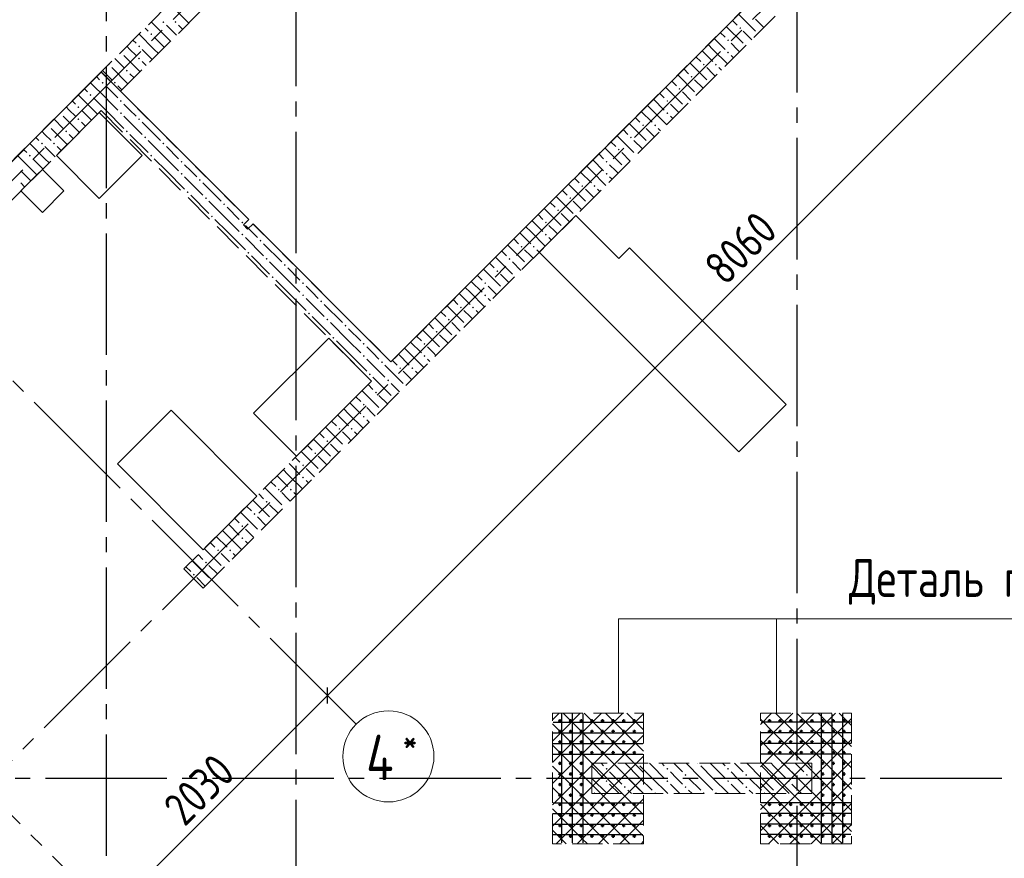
# Model space of a CAD drawing. Header units: millimetres. Extents: x 0 to 43617, y 0 to 59400.
# Tile 14 of 31: x 21254 to 27741, y 18504 to 24029. Entities that reach past the tile are written whole.
import ezdxf

# ---------------------------------------------------------------- set-up
doc = ezdxf.new("R2010")
doc.units = ezdxf.units.MM
doc.linetypes.add('______2', pattern=[270, 200, -70])
doc.linetypes.add('______5', pattern=[1100, 800, -100, 100, -100])
for name, color, linetype, lineweight in [('Standard', 7, 'Continuous', 25), ('Вспомогательная арматура', 7, 'Continuous', 25), ('ЖБ Пилон', 180, 'Continuous', 25), ('Оси', 40, '______5', 18), ('Поперечная арматура', 7, 'Continuous', 25), ('Примечания', 7, 'Continuous', 25)]:
    doc.layers.add(name, color=color, linetype=linetype, lineweight=lineweight)
doc.layers.add('ЖБ Перекрытие верхний уровень', color=7, linetype='Continuous', lineweight=25, true_color=0xe0e0ff)
doc.layers.add('ЖБ Стена верхний уровень', color=7, linetype='Continuous', lineweight=25, true_color=0x006e00)
doc.styles.add('GOST 2.304-81', font='txt')
doc.styles.add('ISOCPEUR', font='txt')

msp = doc.modelspace()

# ---------------------------------------------------------------- hatches: boundary and pattern name
at = {"layer": 'ЖБ Пилон', "linetype": 'Continuous', "lineweight": 18, "transparency": 33554687}
for points in [[(25114.5, 19093.1), (25121, 19099.6), (25127.4, 19093.1), (25121, 19086.6)], [(25324.3, 19130), (25321, 19126.6), (25317.6, 19130)], [(25514.5, 19093.1), (25521, 19099.6), (25527.4, 19093.1), (25521, 19086.6)], [(25724.3, 19130), (25721, 19126.6), (25717.6, 19130)], [(25914.5, 19093.1), (25921, 19099.6), (25927.4, 19093.1), (25921, 19086.6)], [(26124.3, 19130), (26121, 19126.6), (26117.6, 19130)], [(26314.5, 19093.1), (26321, 19099.6), (26327.4, 19093.1), (26321, 19086.6)], [(25114.5, 19013.1), (25121, 19019.6), (25127.4, 19013.1), (25121, 19006.6)], [(25234.5, 19053.1), (25240.9, 19059.6), (25247.4, 19053.1), (25240.9, 19046.6)], [(25514.5, 19013.1), (25521, 19019.6), (25527.4, 19013.1), (25521, 19006.6)], [(25634.5, 19053.1), (25640.9, 19059.6), (25647.4, 19053.1), (25640.9, 19046.6)], [(25914.5, 19013.1), (25921, 19019.6), (25927.4, 19013.1), (25921, 19006.6)], [(26034.5, 19053.1), (26040.9, 19059.6), (26047.4, 19053.1), (26040.9, 19046.6)], [(26314.5, 19013.1), (26321, 19019.6), (26327.4, 19013.1), (26321, 19006.6)], [(26434.5, 19053.1), (26440.9, 19059.6), (26447.4, 19053.1), (26440.9, 19046.6)], [(25234.5, 18973.1), (25240.9, 18979.6), (25247.4, 18973.1), (25240.9, 18966.6)], [(25634.5, 18973.1), (25640.9, 18979.6), (25647.4, 18973.1), (25640.9, 18966.6)], [(26034.5, 18973.1), (26040.9, 18979.6), (26047.4, 18973.1), (26040.9, 18966.6)], [(26434.5, 18973.1), (26440.9, 18979.6), (26447.4, 18973.1), (26440.9, 18966.6)], [(25034.5, 18933.1), (25040.9, 18939.6), (25047.4, 18933.1), (25044.3, 18930), (25037.6, 18930)], [(25354.4, 18933.1), (25360.9, 18939.6), (25367.4, 18933.1), (25364.3, 18930), (25357.6, 18930)], [(25434.5, 18933.1), (25440.9, 18939.6), (25447.4, 18933.1), (25444.3, 18930), (25437.6, 18930)], [(25754.4, 18933.1), (25760.9, 18939.6), (25767.4, 18933.1), (25764.3, 18930), (25757.6, 18930)], [(25834.5, 18933.1), (25840.9, 18939.6), (25847.4, 18933.1), (25844.3, 18930), (25837.6, 18930)], [(26154.4, 18933.1), (26160.9, 18939.6), (26167.4, 18933.1), (26164.3, 18930), (26157.6, 18930)], [(26234.5, 18933.1), (26240.9, 18939.6), (26247.4, 18933.1), (26244.3, 18930), (26237.6, 18930)]]:
    msp.add_hatch(color=7, dxfattribs=at).paths.add_polyline_path(points, flags=16)
at = {"layer": 'ЖБ Стена верхний уровень', "linetype": 'Continuous', "lineweight": 18, "transparency": 33554687}
for points in [[(22194.5, 24013.1), (22201, 24019.6), (22207.5, 24013.1), (22201, 24006.6)], [(22274.5, 24013.1), (22281, 24019.6), (22287.5, 24013.1), (22281, 24006.6)], [(22114.5, 23933.1), (22121, 23939.6), (22127.4, 23933.1), (22121, 23926.6)], [(25994.5, 23973.1), (26001, 23979.6), (26007.5, 23973.1), (26001, 23966.6)], [(25914.5, 23893.1), (25921, 23899.6), (25927.4, 23893.1), (25921, 23886.6)], [(21923.7, 23816.9), (21927.4, 23813.1), (21921, 23806.6), (21917.2, 23810.4)], [(22034.5, 23853.1), (22040.9, 23859.6), (22047.4, 23853.1), (22040.9, 23846.6)], [(25914.5, 23813.1), (25921, 23819.6), (25927.4, 23813.1), (25921, 23806.6)], [(22034.5, 23773.1), (22040.9, 23779.6), (22047.4, 23773.1), (22040.9, 23766.6)], [(21843.7, 23736.9), (21847.4, 23733.1), (21840.9, 23726.6), (21837.2, 23730.4)], [(21954.4, 23693.1), (21960.9, 23699.6), (21967.4, 23693.1), (21960.9, 23686.6)], [(25754.4, 23733.1), (25760.9, 23739.6), (25767.4, 23733.1), (25760.9, 23726.6)], [(25834.5, 23733.1), (25840.9, 23739.6), (25847.4, 23733.1), (25840.9, 23726.6)], [(21794.5, 23613.1), (21801, 23619.6), (21807.5, 23613.1), (21801, 23606.6)], [(21874.5, 23613.1), (21881, 23619.6), (21887.5, 23613.1), (21881, 23606.6)], [(25674.5, 23653.1), (25681, 23659.6), (25687.5, 23653.1), (25681, 23646.6)], [(25594.5, 23573.1), (25601, 23579.6), (25607.5, 23573.1), (25601, 23566.6)], [(21714.5, 23533.1), (21721, 23539.6), (21727.4, 23533.1), (21721, 23526.6)], [(21914.5, 23493.1), (21921, 23499.6), (21927.4, 23493.1), (21921, 23486.6)], [(25514.5, 23493.1), (25521, 23499.6), (25527.4, 23493.1), (25521, 23486.6)], [(21523.7, 23416.9), (21527.4, 23413.1), (21521, 23406.6), (21517.2, 23410.4)], [(21634.5, 23453.1), (21640.9, 23459.6), (21647.4, 23453.1), (21640.9, 23446.6)], [(21914.5, 23413.1), (21921, 23419.6), (21927.4, 23413.1), (21921, 23406.6)], [(25514.5, 23413.1), (25521, 23419.6), (25527.4, 23413.1), (25521, 23406.6)], [(21634.5, 23373.1), (21640.9, 23379.6), (21647.4, 23373.1), (21640.9, 23366.6)], [(22034.5, 23373.1), (22040.9, 23379.6), (22047.4, 23373.1), (22040.9, 23366.6)], [(21443.7, 23336.9), (21447.4, 23333.1), (21440.9, 23326.6), (21437.2, 23330.4)], [(21554.4, 23293.1), (21560.9, 23299.6), (21567.4, 23293.1), (21560.9, 23286.6)], [(21954.4, 23293.1), (21960.9, 23299.6), (21967.4, 23293.1), (21960.9, 23286.6)], [(25354.4, 23333.1), (25360.9, 23339.6), (25367.4, 23333.1), (25360.9, 23326.6)], [(25434.5, 23333.1), (25440.9, 23339.6), (25447.4, 23333.1), (25440.9, 23326.6)], [(22074.5, 23253.1), (22081, 23259.6), (22087.5, 23253.1), (22081, 23246.6)], [(25274.5, 23253.1), (25281, 23259.6), (25287.5, 23253.1), (25281, 23246.6)], [(21394.5, 23213.1), (21401, 23219.6), (21407.5, 23213.1), (21401, 23206.6)], [(21474.5, 23213.1), (21481, 23219.6), (21487.5, 23213.1), (21481, 23206.6)], [(22194.5, 23213.1), (22201, 23219.6), (22207.5, 23213.1), (22201, 23206.6)], [(25194.5, 23173.1), (25201, 23179.6), (25207.5, 23173.1), (25201, 23166.6)], [(21314.5, 23133.1), (21321, 23139.6), (21327.4, 23133.1), (21321, 23126.6)], [(22114.5, 23133.1), (22121, 23139.6), (22127.4, 23133.1), (22121, 23126.6)], [(22314.5, 23093.1), (22321, 23099.6), (22327.4, 23093.1), (22321, 23086.6)], [(25114.5, 23093.1), (25121, 23099.6), (25127.4, 23093.1), (25121, 23086.6)], [(22314.5, 23013.1), (22321, 23019.6), (22327.4, 23013.1), (22321, 23006.6)], [(22434.5, 22973.1), (22440.9, 22979.6), (22447.4, 22973.1), (22440.9, 22966.6)], [(25114.5, 23013.1), (25121, 23019.6), (25127.4, 23013.1), (25121, 23006.6)], [(22354.4, 22893.1), (22360.9, 22899.6), (22367.4, 22893.1), (22360.9, 22886.6)], [(24954.4, 22933.1), (24960.9, 22939.6), (24967.4, 22933.1), (24960.9, 22926.6)], [(25034.5, 22933.1), (25040.9, 22939.6), (25047.4, 22933.1), (25040.9, 22926.6)], [(22474.5, 22853.1), (22481, 22859.6), (22487.5, 22853.1), (22481, 22846.6)], [(24874.5, 22853.1), (24881, 22859.6), (24887.5, 22853.1), (24881, 22846.6)], [(22594.5, 22813.1), (22601, 22819.6), (22607.5, 22813.1), (22601, 22806.6)], [(24794.5, 22773.1), (24801, 22779.6), (24807.5, 22773.1), (24801, 22766.6)], [(22514.5, 22733.1), (22521, 22739.6), (22527.4, 22733.1), (22521, 22726.6)], [(22714.5, 22693.1), (22721, 22699.6), (22727.4, 22693.1), (22721, 22686.6)], [(24714.5, 22693.1), (24721, 22699.6), (24727.4, 22693.1), (24721, 22686.6)], [(22714.5, 22613.1), (22721, 22619.6), (22727.4, 22613.1), (22721, 22606.6)], [(22834.5, 22573.1), (22840.9, 22579.6), (22847.4, 22573.1), (22840.9, 22566.6)], [(24714.5, 22613.1), (24721, 22619.6), (24727.4, 22613.1), (24721, 22606.6)], [(24554.4, 22533.1), (24560.9, 22539.6), (24567.4, 22533.1), (24560.9, 22526.6)], [(24634.5, 22533.1), (24640.9, 22539.6), (24647.4, 22533.1), (24640.9, 22526.6)], [(22754.4, 22493.1), (22760.9, 22499.6), (22767.4, 22493.1), (22760.9, 22486.6)], [(22874.5, 22453.1), (22881, 22459.6), (22887.5, 22453.1), (22881, 22446.6)], [(24474.5, 22453.1), (24481, 22459.6), (24487.5, 22453.1), (24481, 22446.6)], [(22994.5, 22413.1), (23001, 22419.6), (23007.5, 22413.1), (23001, 22406.6)], [(24394.5, 22373.1), (24401, 22379.6), (24407.5, 22373.1), (24401, 22366.6)], [(22914.5, 22333.1), (22921, 22339.6), (22927.4, 22333.1), (22921, 22326.6)], [(23114.5, 22293.1), (23121, 22299.6), (23127.4, 22293.1), (23121, 22286.6)], [(24314.5, 22293.1), (24321, 22299.6), (24327.4, 22293.1), (24321, 22286.6)], [(23114.5, 22213.1), (23121, 22219.6), (23127.4, 22213.1), (23121, 22206.6)], [(24314.5, 22213.1), (24321, 22219.6), (24327.4, 22213.1), (24321, 22206.6)], [(23234.5, 22173.1), (23240.9, 22179.6), (23247.4, 22173.1), (23240.9, 22166.6)], [(24154.4, 22133.1), (24160.9, 22139.6), (24167.4, 22133.1), (24160.9, 22126.6)], [(24234.5, 22133.1), (24240.9, 22139.6), (24247.4, 22133.1), (24240.9, 22126.6)], [(23154.4, 22093.1), (23160.9, 22099.6), (23167.4, 22093.1), (23160.9, 22086.6)], [(23274.5, 22053.1), (23281, 22059.6), (23287.5, 22053.1), (23281, 22046.6)], [(24074.5, 22053.1), (24081, 22059.6), (24087.5, 22053.1), (24081, 22046.6)], [(23394.5, 22013.1), (23401, 22019.6), (23407.5, 22013.1), (23401, 22006.6)], [(23314.5, 21933.1), (23321, 21939.6), (23327.4, 21933.1), (23321, 21926.6)], [(23994.5, 21973.1), (24001, 21979.6), (24007.5, 21973.1), (24001, 21966.6)], [(23514.5, 21893.1), (23521, 21899.6), (23527.4, 21893.1), (23521, 21886.6)], [(23914.5, 21893.1), (23921, 21899.6), (23927.4, 21893.1), (23921, 21886.6)], [(23514.5, 21813.1), (23521, 21819.6), (23527.4, 21813.1), (23521, 21806.6)], [(23914.5, 21813.1), (23921, 21819.6), (23927.4, 21813.1), (23921, 21806.6)], [(23634.5, 21773.1), (23640.9, 21779.6), (23647.4, 21773.1), (23640.9, 21766.6)], [(23754.4, 21733.1), (23760.9, 21739.6), (23767.4, 21733.1), (23760.9, 21726.6)], [(23834.5, 21733.1), (23840.9, 21739.6), (23847.4, 21733.1), (23840.9, 21726.6)], [(23554.4, 21693.1), (23560.9, 21699.6), (23567.4, 21693.1), (23560.9, 21686.6)], [(23674.5, 21653.1), (23681, 21659.6), (23687.5, 21653.1), (23681, 21646.6)], [(23594.5, 21573.1), (23601, 21579.6), (23607.5, 21573.1), (23601, 21566.6)], [(23514.5, 21493.1), (23521, 21499.6), (23527.4, 21493.1), (23521, 21486.6)], [(23514.5, 21413.1), (23521, 21419.6), (23527.4, 21413.1), (23521, 21406.6)], [(23354.4, 21333.1), (23360.9, 21339.6), (23367.4, 21333.1), (23360.9, 21326.6)], [(23434.5, 21333.1), (23440.9, 21339.6), (23447.4, 21333.1), (23440.9, 21326.6)], [(23274.5, 21253.1), (23281, 21259.6), (23287.5, 21253.1), (23281, 21246.6)], [(23194.5, 21173.1), (23201, 21179.6), (23207.5, 21173.1), (23201, 21166.6)], [(23114.5, 21093.1), (23121, 21099.6), (23127.4, 21093.1), (23121, 21086.6)], [(23114.5, 21013.1), (23121, 21019.6), (23127.4, 21013.1), (23121, 21006.6)], [(22954.4, 20933.1), (22960.9, 20939.6), (22967.4, 20933.1), (22960.9, 20926.6)], [(23034.5, 20933.1), (23040.9, 20939.6), (23047.4, 20933.1), (23040.9, 20926.6)], [(22874.5, 20853.1), (22881, 20859.6), (22887.5, 20853.1), (22881, 20846.6)], [(22794.5, 20773.1), (22801, 20779.6), (22807.5, 20773.1), (22801, 20766.6)], [(22714.5, 20693.1), (22721, 20699.6), (22727.4, 20693.1), (22721, 20686.6)], [(22714.5, 20613.1), (22721, 20619.6), (22727.4, 20613.1), (22721, 20606.6)], [(22554.4, 20533.1), (22560.9, 20539.6), (22567.4, 20533.1), (22560.9, 20526.6)], [(22634.5, 20533.1), (22640.9, 20539.6), (22647.4, 20533.1), (22640.9, 20526.6)], [(22474.5, 20453.1), (22481, 20459.6), (22487.5, 20453.1), (22481, 20446.6)], [(22394.5, 20373.1), (22401, 20379.6), (22407.5, 20373.1), (22401, 20366.6)]]:
    msp.add_hatch(color=7, dxfattribs=at).paths.add_polyline_path(points, flags=16)

# ---------------------------------------------------------------- linework, layer by layer
at = {"layer": 'Standard', "color": 7, "linetype": 'Continuous', "lineweight": 13, "transparency": 33554687}
for p, q in [((23281.9, 19577), (28981.2, 25276.3)), ((21846.5, 18141.6), (23281.9, 19577))]:
    msp.add_line(p, q, dxfattribs=at)
at = {"layer": 'Standard', "color": 7, "linetype": 'Continuous', "lineweight": 25, "transparency": 33554687}
for p, q in [((23700.2, 21775.1), (26560.4, 24635.3)), ((20553.6, 22446.8), (21791, 23684.3)), ((21791, 23684.3), (22763.3, 22712)), ((21778.7, 23416.8), (21495.8, 23133.9)), ((22061.5, 23133.9), (21778.7, 23416.8)), ((21495.8, 23133.9), (21778.7, 22851.1)), ((21778.7, 22851.1), (22061.5, 23133.9)), ((21403.9, 23042), (21262.5, 22900.6)), ((21545.3, 22900.6), (21403.9, 23042)), ((21262.5, 22900.6), (21403.9, 22759.2)), ((21403.9, 22759.2), (21545.3, 22900.6)), ((22763.3, 22712), (22727.9, 22676.6)), ((24917.9, 22738.2), (24677.5, 22497.8)), ((25200.8, 22455.4), (24917.9, 22738.2)), ((22727.9, 22676.6), (22756.2, 22648.4)), ((22756.2, 22648.4), (22791.6, 22683.7)), ((22791.6, 22683.7), (23700.2, 21775.1)), ((25271.5, 22526.1), (25200.8, 22455.4)), ((26303.8, 21493.7), (25271.5, 22526.1)), ((24677.5, 22497.8), (25992.7, 21182.6)), ((23290.1, 21930.6), (22795.1, 21435.7)), ((23572.9, 21647.8), (23290.1, 21930.6)), ((23077.9, 21152.8), (23572.9, 21647.8)), ((25992.7, 21182.6), (26303.8, 21493.7)), ((22251.2, 21456.3), (21897.7, 21102.7)), ((22816.9, 20890.6), (22251.2, 21456.3)), ((22795.1, 21435.7), (23077.9, 21152.8)), ((21897.7, 21102.7), (22463.3, 20537)), ((22463.3, 20537), (22816.9, 20890.6)), ((23281.9, 19524), (23281.9, 19630.1))]:
    msp.add_line(p, q, dxfattribs=at)
at = {"layer": 'Standard', "color": 251, "linetype": 'Continuous', "lineweight": -3, "true_color": 0x656565, "transparency": 33554687}
for q in [(23193.5, 19665.4), (23370.3, 19488.7), (23400.5, 19458.5)]:
    msp.add_line((23281.9, 19577), q, dxfattribs=at)
at = {"layer": 'Вспомогательная арматура', "color": 7, "linetype": 'Continuous', "lineweight": 25, "transparency": 33554687}
for p, q in [((24769, 19400), (25359, 19400)), ((24824, 19455), (24824, 18605)), ((24894, 19455), (24894, 18605)), ((24964, 19455), (24964, 18605)), ((26729, 19400), (26139, 19400)), ((26534, 19455), (26534, 18605)), ((26604, 19455), (26604, 18605)), ((26674, 19455), (26674, 18605)), ((24769, 19330), (25359, 19330)), ((26729, 19330), (26139, 19330)), ((24769, 19260), (25359, 19260)), ((26729, 19260), (26139, 19260)), ((24769, 19190), (25359, 19190)), ((26729, 19190), (26139, 19190)), ((24769, 18870), (25359, 18870)), ((26729, 18870), (26139, 18870)), ((24769, 18800), (25359, 18800)), ((26729, 18800), (26139, 18800)), ((24769, 18730), (25359, 18730)), ((26729, 18730), (26139, 18730)), ((24769, 18660), (25359, 18660)), ((26729, 18660), (26139, 18660))]:
    msp.add_line(p, q, dxfattribs=at)
at = {"layer": 'ЖБ Перекрытие верхний уровень', "color": 7, "linetype": 'Continuous', "lineweight": 18, "transparency": 33554687}
for p, q in [((23700.2, 21775.1), (26560.4, 24635.3)), ((20553.6, 22446.8), (21791, 23684.2)), ((21791, 23684.2), (21918.3, 23557)), ((21918.3, 23557), (22763.3, 22712)), ((21778.7, 23416.7), (21495.8, 23133.9)), ((22061.5, 23133.9), (21778.7, 23416.7)), ((21495.8, 23133.9), (21778.7, 22851.1)), ((21778.7, 22851.1), (22061.5, 23133.9)), ((21403.9, 23042), (21262.5, 22900.6)), ((21545.3, 22900.6), (21403.9, 23042)), ((21262.5, 22900.6), (21403.9, 22759.1)), ((21403.9, 22759.1), (21545.3, 22900.6)), ((22763.3, 22712), (22727.9, 22676.6)), ((24917.9, 22738.2), (24677.5, 22497.8)), ((25200.8, 22455.4), (24917.9, 22738.2)), ((22727.9, 22676.6), (22756.2, 22648.3)), ((22756.2, 22648.3), (22791.6, 22683.7)), ((22791.6, 22683.7), (23700.2, 21775.1)), ((25271.5, 22526.1), (25200.8, 22455.4)), ((26303.8, 21493.7), (25271.5, 22526.1)), ((24677.5, 22497.8), (24960.3, 22215)), ((24960.3, 22215), (25992.7, 21182.6)), ((23290.1, 21930.6), (22795.1, 21435.6)), ((23572.9, 21647.8), (23290.1, 21930.6)), ((23077.9, 21152.8), (23572.9, 21647.8)), ((25992.7, 21182.6), (26303.8, 21493.7)), ((22251.2, 21456.3), (21897.7, 21102.7)), ((22816.9, 20890.6), (22251.2, 21456.3)), ((22795.1, 21435.6), (23077.9, 21152.8)), ((21897.7, 21102.7), (22463.4, 20537)), ((22463.4, 20537), (22816.9, 20890.6))]:
    msp.add_line(p, q, dxfattribs=at)
at = {"layer": 'ЖБ Пилон', "color": 253, "linetype": '______2', "lineweight": 13, "true_color": 0xa0a0a0, "transparency": 33554687}
for p, q in [((26474, 19130), (25024, 19130)), ((25024, 19130), (25024, 18930)), ((26474, 18930), (26474, 19130)), ((25024, 18930), (26474, 18930))]:
    msp.add_line(p, q, dxfattribs=at)
at = {"layer": 'ЖБ Пилон', "color": 9, "linetype": 'Continuous', "lineweight": 18, "true_color": 0xc7c7c7, "transparency": 33554687}
for p, q in [((25024, 19110.1), (25101, 19033.1)), ((25084.1, 19130), (25101, 19113.1)), ((25181, 19033.1), (25140.9, 19073.1)), ((25164.1, 19130), (25221, 19073.1)), ((25340.9, 19033.1), (25244.1, 19130)), ((25340.9, 19113.1), (25421, 19033.1)), ((25421, 19113.1), (25404.1, 19130)), ((25421, 19113.1), (25501, 19033.1)), ((25484.1, 19130), (25501, 19113.1)), ((25581, 19033.1), (25540.9, 19073.1)), ((25564.1, 19130), (25621, 19073.1)), ((25740.9, 19033.1), (25644.1, 19130)), ((25740.9, 19113.1), (25821, 19033.1)), ((25821, 19113.1), (25804.1, 19130)), ((25821, 19113.1), (25901, 19033.1)), ((25884.1, 19130), (25901, 19113.1)), ((25981, 19033.1), (25940.9, 19073.1)), ((25964.1, 19130), (26021, 19073.1)), ((26140.9, 19033.1), (26044.1, 19130)), ((26140.9, 19113.1), (26221, 19033.1)), ((26221, 19113.1), (26204.1, 19130)), ((26221, 19113.1), (26301, 19033.1)), ((26284.1, 19130), (26301, 19113.1)), ((26381, 19033.1), (26340.9, 19073.1)), ((26364.1, 19130), (26421, 19073.1)), ((26474, 19100.1), (26444.1, 19130)), ((25024, 19030.1), (25124.1, 18930)), ((25221, 18993.1), (25181, 19033.1)), ((25260.9, 19033.1), (25340.9, 18953.1)), ((25340.9, 19033.1), (25421, 18953.1)), ((25421, 19033.1), (25524.1, 18930)), ((25621, 18993.1), (25581, 19033.1)), ((25660.9, 19033.1), (25740.9, 18953.1)), ((25740.9, 19033.1), (25821, 18953.1)), ((25821, 19033.1), (25924.1, 18930)), ((26021, 18993.1), (25981, 19033.1)), ((26060.9, 19033.1), (26140.9, 18953.1)), ((26140.9, 19033.1), (26221, 18953.1)), ((26221, 19033.1), (26324.1, 18930)), ((26421, 18993.1), (26381, 19033.1)), ((26460.9, 19033.1), (26474, 19020.1)), ((25140.9, 18993.1), (25204.1, 18930)), ((25260.9, 18953.1), (25284.1, 18930)), ((25540.9, 18993.1), (25604.1, 18930)), ((25660.9, 18953.1), (25684.1, 18930)), ((25940.9, 18993.1), (26004.1, 18930)), ((26060.9, 18953.1), (26084.1, 18930)), ((26340.9, 18993.1), (26404.1, 18930)), ((26460.9, 18953.1), (26474, 18940.1))]:
    msp.add_line(p, q, dxfattribs=at)
at = {"layer": 'ЖБ Стена верхний уровень', "color": 251, "linetype": '______2', "lineweight": 13, "true_color": 0x656565, "transparency": 33554687}
for p, q in [((28515.6, 26590.5), (23700.2, 21775.1)), ((22462.8, 20283.1), (28642.9, 26463.2)), ((22434.5, 24327.7), (20553.6, 22446.8)), ((21918.3, 23557), (22561.7, 24200.4)), ((23700.2, 21775.1), (21918.3, 23557)), ((20553.6, 22192.2), (21791, 23429.7)), ((21791, 23429.7), (23572.9, 21647.8)), ((23572.9, 21647.8), (22335.5, 20410.3)), ((22335.5, 20410.3), (22462.8, 20283.1))]:
    msp.add_line(p, q, dxfattribs=at)
at = {"layer": 'ЖБ Стена верхний уровень', "color": 9, "linetype": 'Continuous', "lineweight": 18, "true_color": 0xc7c7c7, "transparency": 33554687}
for p, q in [((22260.9, 24113.1), (22367.7, 24006.4)), ((22221, 23913.1), (22120.4, 24013.7)), ((25949.6, 24024.5), (25981, 23993.1)), ((25989.6, 24064.5), (26101, 23953.1)), ((26156.9, 23977.2), (26101, 24033.1)), ((22080.4, 23973.7), (22101, 23953.1)), ((22221, 23993.1), (22287.7, 23926.4)), ((22301, 23993.1), (22327.7, 23966.4)), ((25869.6, 23944.5), (25901, 23913.1)), ((25909.6, 23984.5), (26021, 23873.1)), ((26076.9, 23897.2), (26021, 23953.1)), ((22000.4, 23893.7), (22021, 23873.1)), ((22140.9, 23833.1), (22040.4, 23933.7)), ((22140.9, 23913.1), (22207.7, 23846.4)), ((22221, 23913.1), (22247.7, 23886.4)), ((25829.6, 23904.5), (25901, 23833.1)), ((25981, 23833.1), (25940.9, 23873.1)), ((21981, 23833.1), (21960.4, 23853.7)), ((22021, 23793.1), (21981, 23833.1)), ((22060.9, 23833.1), (22127.7, 23766.4)), ((22140.9, 23833.1), (22167.7, 23806.4)), ((25749.6, 23824.5), (25821, 23753.1)), ((25789.6, 23864.5), (25821, 23833.1)), ((25821, 23833.1), (25916.9, 23737.2)), ((25996.9, 23817.2), (25981, 23833.1)), ((21880.4, 23773.7), (21940.9, 23713.1)), ((21940.9, 23793.1), (22047.7, 23686.4)), ((22060.9, 23753.1), (22087.7, 23726.4)), ((25669.6, 23744.5), (25781, 23633.1)), ((25709.6, 23784.5), (25740.9, 23753.1)), ((25940.9, 23793.1), (25956.9, 23777.2)), ((21821, 23673.1), (21800.4, 23693.7)), ((21860.9, 23713.1), (21967.7, 23606.4)), ((25629.6, 23704.5), (25660.9, 23673.1)), ((25821, 23673.1), (25781, 23713.1)), ((25860.9, 23713.1), (25876.9, 23697.2)), ((21821, 23513.1), (21720.4, 23613.7)), ((21760.4, 23653.7), (21781, 23633.1)), ((21860.9, 23633.1), (21821, 23673.1)), ((21981, 23673.1), (22007.7, 23646.4)), ((25549.6, 23624.5), (25581, 23593.1)), ((25589.6, 23664.5), (25701, 23553.1)), ((25756.9, 23577.2), (25701, 23633.1)), ((25836.9, 23657.2), (25821, 23673.1)), ((21680.4, 23573.7), (21701, 23553.1)), ((21821, 23593.1), (21887.7, 23526.4)), ((21901, 23593.1), (21927.7, 23566.4)), ((25509.6, 23584.5), (25621, 23473.1)), ((25676.9, 23497.2), (25621, 23553.1)), ((21600.4, 23493.7), (21621, 23473.1)), ((21740.9, 23433.1), (21640.4, 23533.7)), ((21740.9, 23513.1), (21807.7, 23446.4)), ((21821, 23513.1), (21847.7, 23486.4)), ((21847.7, 23486.4), (21901, 23433.1)), ((21887.7, 23526.4), (21901, 23513.1)), ((25429.6, 23504.5), (25501, 23433.1)), ((25469.6, 23544.5), (25501, 23513.1)), ((21581, 23433.1), (21560.4, 23453.7)), ((21621, 23393.1), (21581, 23433.1)), ((21660.9, 23433.1), (21727.7, 23366.4)), ((21740.9, 23433.1), (21767.7, 23406.4)), ((21807.7, 23446.4), (21821, 23433.1)), ((21821, 23433.1), (21940.9, 23313.1)), ((21981, 23433.1), (21940.9, 23473.1)), ((22021, 23393.1), (21981, 23433.1)), ((25349.6, 23424.5), (25421, 23353.1)), ((25389.6, 23464.5), (25421, 23433.1)), ((25421, 23433.1), (25516.9, 23337.2)), ((25581, 23433.1), (25540.9, 23473.1)), ((25596.9, 23417.2), (25581, 23433.1)), ((21480.4, 23373.7), (21540.9, 23313.1)), ((21540.9, 23393.1), (21647.7, 23286.4)), ((21660.9, 23353.1), (21687.7, 23326.4)), ((21940.9, 23393.1), (22060.9, 23273.1)), ((22060.9, 23353.1), (22181, 23233.1)), ((25309.6, 23384.5), (25340.9, 23353.1)), ((25540.9, 23393.1), (25556.9, 23377.2)), ((21421, 23273.1), (21400.4, 23293.7)), ((21460.9, 23313.1), (21567.7, 23206.4)), ((25229.6, 23304.5), (25260.9, 23273.1)), ((25269.6, 23344.5), (25381, 23233.1)), ((25421, 23273.1), (25381, 23313.1)), ((25460.9, 23313.1), (25476.9, 23297.2)), ((21360.4, 23253.7), (21381, 23233.1)), ((21460.9, 23233.1), (21421, 23273.1)), ((21581, 23273.1), (21607.7, 23246.4)), ((21981, 23273.1), (22101, 23153.1)), ((22221, 23113.1), (22101, 23233.1)), ((25149.6, 23224.5), (25181, 23193.1)), ((25189.6, 23264.5), (25301, 23153.1)), ((25356.9, 23177.2), (25301, 23233.1)), ((25436.9, 23257.2), (25421, 23273.1)), ((21280.4, 23173.7), (21301, 23153.1)), ((21421, 23113.1), (21320.4, 23213.7)), ((21421, 23193.1), (21487.7, 23126.4)), ((21501, 23193.1), (21527.7, 23166.4)), ((22221, 23193.1), (22301, 23113.1)), ((25109.6, 23184.5), (25221, 23073.1)), ((21340.9, 23033.1), (21240.4, 23133.7)), ((21340.9, 23113.1), (21407.7, 23046.4)), ((21421, 23113.1), (21447.7, 23086.4)), ((22140.9, 23113.1), (22221, 23033.1)), ((22221, 23113.1), (22301, 23033.1)), ((25029.6, 23104.5), (25101, 23033.1)), ((25069.6, 23144.5), (25101, 23113.1)), ((25276.9, 23097.2), (25221, 23153.1)), ((21260.9, 23033.1), (21327.7, 22966.4)), ((21340.9, 23033.1), (21367.7, 23006.4)), ((22221, 23033.1), (22340.9, 22913.1)), ((22381, 23033.1), (22340.9, 23073.1)), ((22421, 22993.1), (22381, 23033.1)), ((24989.6, 23064.5), (25021, 23033.1)), ((25021, 23033.1), (25116.9, 22937.2)), ((25181, 23033.1), (25140.9, 23073.1)), ((25196.9, 23017.2), (25181, 23033.1)), ((22340.9, 22993.1), (22460.9, 22873.1)), ((24909.6, 22984.5), (24940.9, 22953.1)), ((24949.6, 23024.5), (25021, 22953.1)), ((25140.9, 22993.1), (25156.9, 22977.2)), ((21260.9, 22953.1), (21287.7, 22926.4)), ((22460.9, 22953.1), (22581, 22833.1)), ((24829.6, 22904.5), (24860.9, 22873.1)), ((24869.6, 22944.5), (24981, 22833.1)), ((25021, 22873.1), (24981, 22913.1)), ((25060.9, 22913.1), (25076.9, 22897.2)), ((22381, 22873.1), (22501, 22753.1)), ((22621, 22713.1), (22501, 22833.1)), ((24789.6, 22864.5), (24901, 22753.1)), ((24956.9, 22777.2), (24901, 22833.1)), ((25036.9, 22857.2), (25021, 22873.1)), ((22621, 22793.1), (22701, 22713.1)), ((24709.6, 22784.5), (24821, 22673.1)), ((24749.6, 22824.5), (24781, 22793.1)), ((22540.9, 22713.1), (22621, 22633.1)), ((22621, 22713.1), (22701, 22633.1)), ((24629.6, 22704.5), (24701, 22633.1)), ((24669.6, 22744.5), (24701, 22713.1)), ((24876.9, 22697.2), (24821, 22753.1)), ((22781, 22633.1), (22740.9, 22673.1)), ((24589.6, 22664.5), (24621, 22633.1)), ((24781, 22633.1), (24740.9, 22673.1)), ((22621, 22633.1), (22740.9, 22513.1)), ((22740.9, 22593.1), (22860.9, 22473.1)), ((22821, 22593.1), (22781, 22633.1)), ((24509.6, 22584.5), (24540.9, 22553.1)), ((24549.6, 22624.5), (24621, 22553.1)), ((24621, 22633.1), (24716.9, 22537.2)), ((24740.9, 22593.1), (24756.9, 22577.2)), ((24796.9, 22617.2), (24781, 22633.1)), ((22860.9, 22553.1), (22981, 22433.1)), ((24469.6, 22544.5), (24581, 22433.1)), ((24621, 22473.1), (24581, 22513.1)), ((24660.9, 22513.1), (24676.9, 22497.2)), ((22781, 22473.1), (22901, 22353.1)), ((24389.6, 22464.5), (24501, 22353.1)), ((24429.6, 22504.5), (24460.9, 22473.1)), ((24636.9, 22457.2), (24621, 22473.1)), ((23021, 22313.1), (22901, 22433.1)), ((23021, 22393.1), (23101, 22313.1)), ((24309.6, 22384.5), (24421, 22273.1)), ((24349.6, 22424.5), (24381, 22393.1)), ((24556.9, 22377.2), (24501, 22433.1)), ((24269.6, 22344.5), (24301, 22313.1)), ((24476.9, 22297.2), (24421, 22353.1)), ((22940.9, 22313.1), (23021, 22233.1)), ((23021, 22313.1), (23101, 22233.1)), ((23181, 22233.1), (23140.9, 22273.1)), ((24189.6, 22264.5), (24221, 22233.1)), ((24229.6, 22304.5), (24301, 22233.1)), ((24381, 22233.1), (24340.9, 22273.1)), ((23021, 22233.1), (23140.9, 22113.1)), ((23140.9, 22193.1), (23260.9, 22073.1)), ((23221, 22193.1), (23181, 22233.1)), ((24109.6, 22184.5), (24140.9, 22153.1)), ((24149.6, 22224.5), (24221, 22153.1)), ((24221, 22233.1), (24316.9, 22137.2)), ((24340.9, 22193.1), (24356.9, 22177.2)), ((24396.9, 22217.2), (24381, 22233.1)), ((23260.9, 22153.1), (23381, 22033.1)), ((24069.6, 22144.5), (24181, 22033.1)), ((23181, 22073.1), (23301, 21953.1)), ((23989.6, 22064.5), (24101, 21953.1)), ((24029.6, 22104.5), (24060.9, 22073.1)), ((24221, 22073.1), (24181, 22113.1)), ((24236.9, 22057.2), (24221, 22073.1)), ((24260.9, 22113.1), (24276.9, 22097.2)), ((23421, 21913.1), (23301, 22033.1)), ((23421, 21993.1), (23501, 21913.1)), ((23949.6, 22024.5), (23981, 21993.1)), ((24156.9, 21977.2), (24101, 22033.1)), ((23869.6, 21944.5), (23901, 21913.1)), ((23909.6, 21984.5), (24021, 21873.1)), ((24076.9, 21897.2), (24021, 21953.1)), ((23340.9, 21913.1), (23421, 21833.1)), ((23421, 21913.1), (23501, 21833.1)), ((23581, 21833.1), (23540.9, 21873.1)), ((23789.6, 21864.5), (23821, 21833.1)), ((23829.6, 21904.5), (23901, 21833.1)), ((23981, 21833.1), (23940.9, 21873.1)), ((23421, 21833.1), (23540.9, 21713.1)), ((23621, 21793.1), (23581, 21833.1)), ((23749.6, 21824.5), (23821, 21753.1)), ((23821, 21833.1), (23916.9, 21737.2)), ((23996.9, 21817.2), (23981, 21833.1)), ((23540.9, 21793.1), (23629.6, 21704.5)), ((23660.9, 21753.1), (23669.6, 21744.5)), ((23669.6, 21744.5), (23781, 21633.1)), ((23709.6, 21784.5), (23740.9, 21753.1)), ((23940.9, 21793.1), (23956.9, 21777.2)), ((23581, 21673.1), (23589.6, 21664.5)), ((23629.6, 21704.5), (23660.9, 21673.1)), ((23821, 21673.1), (23781, 21713.1)), ((23836.9, 21657.2), (23821, 21673.1)), ((23860.9, 21713.1), (23876.9, 21697.2)), ((23549.6, 21624.5), (23581, 21593.1)), ((23589.6, 21664.5), (23701, 21553.1)), ((23756.9, 21577.2), (23701, 21633.1)), ((23469.6, 21544.5), (23501, 21513.1)), ((23509.6, 21584.5), (23621, 21473.1)), ((23676.9, 21497.2), (23621, 21553.1)), ((23429.6, 21504.5), (23501, 21433.1)), ((23581, 21433.1), (23540.9, 21473.1)), ((23349.6, 21424.5), (23421, 21353.1)), ((23389.6, 21464.5), (23421, 21433.1)), ((23421, 21433.1), (23516.9, 21337.2)), ((23596.9, 21417.2), (23581, 21433.1)), ((23269.6, 21344.5), (23381, 21233.1)), ((23309.6, 21384.5), (23340.9, 21353.1)), ((23540.9, 21393.1), (23556.9, 21377.2)), ((23229.6, 21304.5), (23260.9, 21273.1)), ((23421, 21273.1), (23381, 21313.1)), ((23460.9, 21313.1), (23476.9, 21297.2)), ((23149.6, 21224.5), (23181, 21193.1)), ((23189.6, 21264.5), (23301, 21153.1)), ((23356.9, 21177.2), (23301, 21233.1)), ((23436.9, 21257.2), (23421, 21273.1)), ((23109.6, 21184.5), (23221, 21073.1)), ((23276.9, 21097.2), (23221, 21153.1)), ((23029.6, 21104.5), (23101, 21033.1)), ((23069.6, 21144.5), (23101, 21113.1)), ((22949.6, 21024.5), (23021, 20953.1)), ((22989.6, 21064.5), (23021, 21033.1)), ((23021, 21033.1), (23116.9, 20937.2)), ((23181, 21033.1), (23140.9, 21073.1)), ((23196.9, 21017.2), (23181, 21033.1)), ((22909.6, 20984.5), (22940.9, 20953.1)), ((23140.9, 20993.1), (23156.9, 20977.2)), ((22829.6, 20904.5), (22860.9, 20873.1)), ((22869.6, 20944.5), (22981, 20833.1)), ((23021, 20873.1), (22981, 20913.1)), ((23060.9, 20913.1), (23076.9, 20897.2)), ((22749.6, 20824.5), (22781, 20793.1)), ((22789.6, 20864.5), (22901, 20753.1)), ((22956.9, 20777.2), (22901, 20833.1)), ((23036.9, 20857.2), (23021, 20873.1)), ((22709.6, 20784.5), (22821, 20673.1)), ((22629.6, 20704.5), (22701, 20633.1)), ((22669.6, 20744.5), (22701, 20713.1)), ((22876.9, 20697.2), (22821, 20753.1)), ((22589.6, 20664.5), (22621, 20633.1)), ((22621, 20633.1), (22716.9, 20537.2)), ((22781, 20633.1), (22740.9, 20673.1)), ((22796.9, 20617.2), (22781, 20633.1)), ((22509.6, 20584.5), (22540.9, 20553.1)), ((22549.6, 20624.5), (22621, 20553.1)), ((22740.9, 20593.1), (22756.9, 20577.2)), ((22429.6, 20504.5), (22460.9, 20473.1)), ((22469.6, 20544.5), (22581, 20433.1)), ((22621, 20473.1), (22581, 20513.1)), ((22660.9, 20513.1), (22676.9, 20497.2)), ((22389.6, 20464.5), (22501, 20353.1)), ((22556.9, 20377.2), (22501, 20433.1)), ((22636.9, 20457.2), (22621, 20473.1)), ((22349.6, 20424.5), (22381, 20393.1)), ((22476.9, 20297.2), (22421, 20353.1))]:
    msp.add_line(p, q, dxfattribs=at)
at = {"layer": 'Оси', "color": 8, "linetype": '______5', "lineweight": -3, "transparency": 33554687}
for p, q in [((21824, 57820), (21824, 7100)), ((23074, 50790), (23074, 7100)), ((26374, 50750), (26374, 7100)), ((12153.1, 13919.1), (31163, 32929)), ((14415.9, 12363.5), (33072.2, 31019.8)), ((23471.2, 19387.8), (16584.2, 26274.8)), ((22035.7, 17952.4), (15819.6, 24168.5)), ((33224, 19030), (4600, 19030))]:
    msp.add_line(p, q, dxfattribs=at)
at = {"layer": 'Оси', "color": 7, "linetype": 'Continuous', "lineweight": 13, "transparency": 33554687}
msp.add_circle((23683.3, 19175.7), 300, dxfattribs=at)
at = {"layer": 'Поперечная арматура', "color": 7, "linetype": 'Continuous', "lineweight": 50, "transparency": 33554687}
for centre in [(24814, 19410), (24884, 19410), (24954, 19410), (25024, 19410), (25094, 19410), (25164, 19410), (25234, 19410), (25304, 19410), (26194, 19410), (26264, 19410), (26334, 19410), (26404, 19410), (26474, 19410), (26544, 19410), (26614, 19410), (26684, 19410), (24814, 19340), (24884, 19340), (24954, 19340), (25024, 19340), (25094, 19340), (25164, 19340), (25234, 19340), (25304, 19340), (26194, 19340), (26264, 19340), (26334, 19340), (26404, 19340), (26474, 19340), (26544, 19340), (26614, 19340), (26684, 19340), (24814, 19270), (24884, 19270), (24954, 19270), (25024, 19270), (25094, 19270), (25164, 19270), (25234, 19270), (25304, 19270), (26194, 19270), (26264, 19270), (26334, 19270), (26404, 19270), (26474, 19270), (26544, 19270), (26614, 19270), (26684, 19270), (24814, 19200), (24884, 19200), (24954, 19200), (25024, 19200), (25094, 19200), (25164, 19200), (25234, 19200), (25304, 19200), (26194, 19200), (26264, 19200), (26334, 19200), (26404, 19200), (26474, 19200), (26544, 19200), (26614, 19200), (26684, 19200), (24814, 19130), (24884, 19130), (24954, 19130), (26544, 19130), (26614, 19130), (26684, 19130), (24814, 19060), (24884, 19060), (24954, 19060), (26544, 19060), (26614, 19060), (26684, 19060), (24814, 18990), (24884, 18990), (24954, 18990), (26544, 18990), (26614, 18990), (26684, 18990), (24814, 18920), (24884, 18920), (24954, 18920), (26544, 18920), (26614, 18920), (26684, 18920), (24814, 18860), (24884, 18860), (24954, 18860), (25024, 18860), (25094, 18860), (25164, 18860), (25234, 18860), (25304, 18860), (26194, 18860), (26264, 18860), (26334, 18860), (26404, 18860), (26474, 18860), (26544, 18860), (26614, 18860), (26684, 18860), (24814, 18790), (24884, 18790), (24954, 18790), (25024, 18790), (25094, 18790), (25164, 18790), (25234, 18790), (25304, 18790), (26194, 18790), (26264, 18790), (26334, 18790), (26404, 18790), (26474, 18790), (26544, 18790), (26614, 18790), (26684, 18790), (24814, 18720), (24884, 18720), (24954, 18720), (25024, 18720), (25094, 18720), (25164, 18720), (25234, 18720), (25304, 18720), (26194, 18720), (26264, 18720), (26334, 18720), (26404, 18720), (26474, 18720), (26544, 18720), (26614, 18720), (26684, 18720), (24814, 18650), (24884, 18650), (24954, 18650), (25024, 18650), (25094, 18650), (25164, 18650), (25234, 18650), (25304, 18650), (26194, 18650), (26264, 18650), (26334, 18650), (26404, 18650), (26474, 18650), (26544, 18650), (26614, 18650), (26684, 18650)]:
    msp.add_circle(centre, 5, dxfattribs=at)
at = {"layer": 'Примечания', "color": 252, "linetype": 'Continuous', "lineweight": 13, "true_color": 0x8f8f8f, "transparency": 33554687}
for p, q in [((24764, 19416.2), (24807.8, 19460)), ((24821, 19333.2), (24947.8, 19460)), ((24821, 19193.2), (25087.8, 19460)), ((24821, 19053.2), (25227.8, 19460)), ((24821, 18913.2), (25364, 19456.2)), ((24834.1, 19460), (25364, 18930.1)), ((24974.1, 19460), (25364, 19070.1)), ((25114.1, 19460), (25364, 19210.1)), ((25254.1, 19460), (25364, 19350.1)), ((26134, 19386.2), (26207.8, 19460)), ((26134, 19420.1), (26221, 19333.2)), ((26221, 19333.2), (26347.8, 19460)), ((26221, 19193.2), (26487.8, 19460)), ((26221, 19053.2), (26627.8, 19460)), ((26221, 18913.2), (26734, 19426.2)), ((26234.1, 19460), (26734, 18960.1)), ((26374.1, 19460), (26734, 19100.1)), ((26514.1, 19460), (26734, 19240.1)), ((26654.1, 19460), (26734, 19380.1)), ((24764, 19390.1), (24821, 19333.2)), ((24764, 19276.2), (24821, 19333.2)), ((24821, 19333.2), (25364, 18790.1)), ((26134, 19246.2), (26221, 19333.2)), ((26221, 19333.2), (26734, 18820.1)), ((24821, 18773.2), (25364, 19316.2)), ((26134, 19280.1), (26221, 19193.2)), ((26221, 18773.2), (26734, 19286.2)), ((24764, 19250.1), (24821, 19193.2)), ((24764, 19136.2), (24821, 19193.2)), ((24821, 19193.2), (25364, 18650.1)), ((24821, 18633.2), (25364, 19176.2)), ((26134, 19106.2), (26221, 19193.2)), ((26134, 19140.1), (26221, 19053.2)), ((26221, 19193.2), (26734, 18680.1)), ((26221, 18633.2), (26734, 19146.2)), ((24764, 19110.1), (24821, 19053.2)), ((24764, 18996.2), (24821, 19053.2)), ((24821, 19053.2), (25240.9, 18633.2)), ((24960.9, 18633.2), (25364, 19036.2)), ((26134, 18966.2), (26221, 19053.2)), ((26221, 19053.2), (26640.9, 18633.2)), ((26360.9, 18633.2), (26734, 19006.2)), ((24764, 18970.1), (24821, 18913.2)), ((26134, 19000.1), (26221, 18913.2)), ((24764, 18856.2), (24821, 18913.2)), ((24821, 18913.2), (25101, 18633.2)), ((25101, 18633.2), (25364, 18896.2)), ((26134, 18826.2), (26221, 18913.2)), ((26221, 18913.2), (26501, 18633.2)), ((24764, 18830.1), (24821, 18773.2)), ((26134, 18860.1), (26221, 18773.2)), ((26501, 18633.2), (26734, 18866.2)), ((24764, 18716.2), (24821, 18773.2)), ((24821, 18773.2), (24960.9, 18633.2)), ((25240.9, 18633.2), (25364, 18756.2)), ((26134, 18686.2), (26221, 18773.2)), ((26221, 18773.2), (26360.9, 18633.2)), ((24764, 18690.1), (24821, 18633.2)), ((26134, 18720.1), (26221, 18633.2)), ((26640.9, 18633.2), (26734, 18726.2)), ((24787.8, 18600), (24821, 18633.2)), ((24821, 18633.2), (24854.1, 18600)), ((24927.8, 18600), (24960.9, 18633.2)), ((24960.9, 18633.2), (24994.1, 18600)), ((25067.8, 18600), (25101, 18633.2)), ((25101, 18633.2), (25134.1, 18600)), ((25207.8, 18600), (25240.9, 18633.2)), ((25240.9, 18633.2), (25274.1, 18600)), ((26187.8, 18600), (26221, 18633.2)), ((26221, 18633.2), (26254.1, 18600)), ((26327.8, 18600), (26360.9, 18633.2)), ((26360.9, 18633.2), (26394.1, 18600)), ((26467.8, 18600), (26501, 18633.2)), ((26501, 18633.2), (26534.1, 18600)), ((26607.8, 18600), (26640.9, 18633.2)), ((26640.9, 18633.2), (26674.1, 18600)), ((25347.8, 18600), (25364, 18616.2))]:
    msp.add_line(p, q, dxfattribs=at)
at = {"layer": 'Примечания', "color": 7, "linetype": '______2', "lineweight": 13, "transparency": 33554687}
for p, q in [((24764, 18600), (24764, 19460)), ((24764, 19460), (25364, 19460)), ((25364, 19460), (25364, 18600)), ((26134, 18600), (26134, 19460)), ((26134, 19460), (26734, 19460)), ((26734, 19460), (26734, 18600)), ((25364, 18600), (24764, 18600)), ((26734, 18600), (26134, 18600))]:
    msp.add_line(p, q, dxfattribs=at)
at = {"layer": 'Примечания', "color": 7, "linetype": 'Continuous', "lineweight": 13, "transparency": 33554687}
for points in [[(25199.4, 19460), (25199.4, 20082.6), (27685.2, 20082.6)], [(26239.4, 19460), (26239.4, 20082.6), (28725.2, 20082.6)]]:
    msp.add_lwpolyline(points, dxfattribs=at)

# ---------------------------------------------------------------- texts
at = {"layer": 'Standard', "color": 7, "linetype": 'Continuous', "lineweight": 25, "transparency": 33554687, "char_height": 220, "attachment_point": 7, "rotation": 45, "style": 'GOST 2.304-81'}
for s, insert, width in [('8060', (25902.7, 22268.5), 672.621), ('2030', (22340.9, 18706.7), 657.05)]:
    msp.add_mtext(s, dxfattribs=dict(at, insert=insert, width=width))
at = {"layer": 'Оси', "color": 7, "linetype": 'Continuous', "lineweight": 25, "transparency": 33554687, "attachment_point": 7, "style": 'ISOCPEUR'}
for s, insert, char_height, width in [('\\W0.80;*', (23776.8, 19193.2), 180, 215.891), ('\\W0.80;4', (23536.8, 19018.2), 300, 359.83)]:
    msp.add_mtext(s, dxfattribs=dict(at, insert=insert, char_height=char_height, width=width))
at = {"layer": 'Примечания', "color": 7, "linetype": 'Continuous', "lineweight": 25, "transparency": 33554687, "insert": (26716.8, 20174.3), "char_height": 250, "width": 2132.452, "attachment_point": 7, "style": 'GOST 2.304-81'}
msp.add_mtext('Деталь\\~плана\\~5', dxfattribs=at)

doc.saveas('drawing.dxf')
